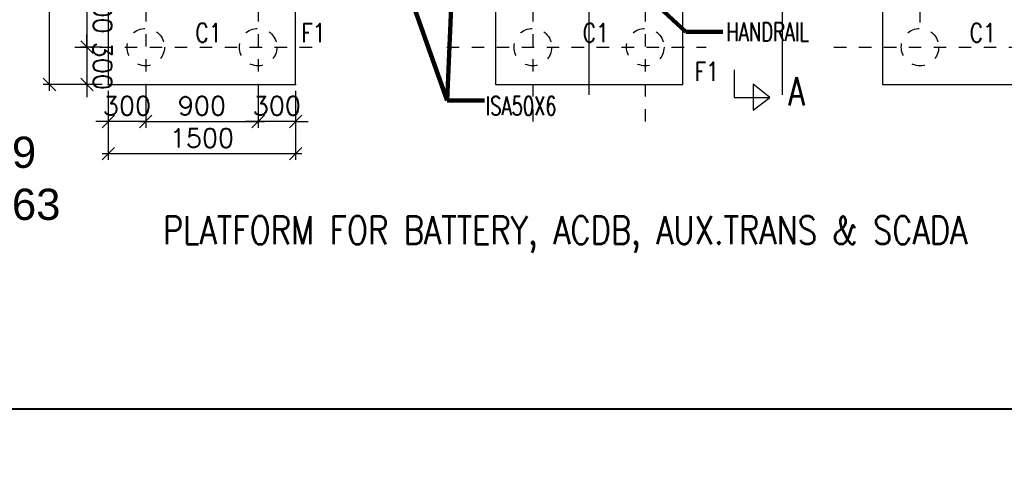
# Model space of a CAD drawing. Header units: inches. Extents: x 727810 to 1461440, y 2714588 to 5435005.
# Tile 216 of 233: x 729972.63 to 729980.51, y 2716172.64 to 2716176.25. Entities that reach past the tile are written whole.
import ezdxf

# ---------------------------------------------------------------- set-up
doc = ezdxf.new("R2010")
doc.units = ezdxf.units.IN
doc.header["$MEASUREMENT"] = 0
doc.linetypes.add('DIVIDEX2', pattern=[2.5, 1, -0.5, 0, -0.5, 0, -0.5])
doc.linetypes.add('HIDDEN', pattern=[0.375, 0.25, -0.125])
doc.layers.add('AM_5', color=3, linetype='Continuous', lineweight=15)
for name, color, linetype in [('DETAILS', 7, 'Continuous'), ('Inverter Room', 7, 'Continuous'), ('SCB', 7, 'Continuous')]:
    doc.layers.add(name, color=color, linetype=linetype)
doc.styles.add('RANJAN', font='romans.shx', dxfattribs={"width": 0.75})
doc.styles.add('ROMANS', font='ROMANS.shx', dxfattribs={"height": 10})
doc.styles.get("Standard").update_dxf_attribs({"font": 'arial.ttf'})
doc.dimstyles.new('DIM-', dxfattribs={"dimscale": 0, "dimtxt": 0.15, "dimasz": 0.15, "dimexe": 0, "dimexo": 0, "dimgap": 0.15, "dimtad": 1, "dimdec": 0, "dimlfac": 1000, "dimzin": 0, "dimdsep": 46, "dimtxsty": 'ROMANS', "dimblk": 'OBLIQUE', "dimcen": 0, "dimclrd": 6, "dimclre": 6, "dimclrt": 3, "dimadec": 0, "dimazin": 0, "dimtfac": 1, "dimtdec": 0, "dimtmove": 2, "dimatfit": 3, "dimfxl": 1, "dimtolj": 1, "dimtzin": 0, "dimarcsym": 2})
doc.dimstyles.new('ROMANS$0', dxfattribs={"dimscale": 100, "dimtxt": 100, "dimasz": 1, "dimexe": 0.5, "dimexo": 0.5, "dimgap": 0.5, "dimtad": 1, "dimdec": 0, "dimrnd": 5, "dimdsep": 46, "dimtxsty": 'ROMANS', "dimblk": 'OBLIQUE', "dimcen": 1, "dimdle": 0.5, "dimclrd": 6, "dimclre": 6, "dimclrt": 3, "dimadec": 0, "dimazin": 0, "dimtfac": 1, "dimtdec": 0, "dimtix": 1, "dimtmove": 0, "dimatfit": 3, "dimldrblk": 'OBLIQUE', "dimfxl": 1, "dimtolj": 1, "dimtzin": 0, "dimarcsym": 0})
doc.dimstyles.new('ROMANS$7', dxfattribs={"dimscale": 100, "dimtxt": 2.5, "dimasz": 2, "dimexe": 20, "dimexo": 20, "dimgap": 0.5, "dimtad": 1, "dimdec": 0, "dimrnd": 5, "dimzin": 0, "dimdsep": 46, "dimtxsty": 'ROMANS', "dimcen": 0.09, "dimdle": 20, "dimclrd": 256, "dimclre": 256, "dimclrt": 3, "dimadec": 0, "dimazin": 0, "dimtfac": 20, "dimtdec": 0, "dimtix": 1, "dimtmove": 2, "dimatfit": 3, "dimfxl": 1, "dimtolj": 1, "dimtzin": 0, "dimarcsym": 0})

# ---------------------------------------------------------------- blocks, each defined once
blk = doc.blocks.new('_Oblique')
at = {"color": 0, "linetype": 'ByBlock', "lineweight": -2}
blk.add_line((-0.5, -0.5), (0.5, 0.5), dxfattribs=at)
blk = doc.blocks.new('*D76')
at = {"layer": 'Inverter Room', "color": 6, "lineweight": -2, "ltscale": 0.5, "transparency": 16777216}
for p, q in [((2103718.5, -2332765.3), (2103718.5, -2331165.3)), ((2103215.3, -2331215.3), (2103768.5, -2331215.3)), ((2103215.3, -2332715.3), (2103768.5, -2332715.3))]:
    blk.add_line(p, q, dxfattribs=at)
at = {"layer": 'Inverter Room', "color": 0, "ltscale": 0.5, "transparency": 16777216}
for p in [(2103165.3, -2331215.3), (2103718.5, -2331215.3), (2103165.3, -2332715.3)]:
    blk.add_point(p, dxfattribs=at)
at = {"layer": 'Inverter Room', "color": 6, "lineweight": -2, "ltscale": 0.5, "transparency": 16777216, "xscale": 100, "yscale": 100, "zscale": 100}
for p, rotation in [((2103718.5, -2331215.3), 90), ((2103718.5, -2332715.3), 270)]:
    blk.add_blockref('_Oblique', p, dxfattribs=dict(at, rotation=rotation))
at = {"layer": 'Inverter Room', "color": 3, "ltscale": 0.5, "transparency": 16777216, "insert": (2103593.5, -2331965.3), "char_height": 150, "attachment_point": 5, "rotation": 90, "style": 'ROMANS'}
blk.add_mtext('\\A1;1500', dxfattribs=at)
blk = doc.blocks.new('*D77')
at = {"layer": 'DETAILS', "color": 6, "lineweight": -2, "ltscale": 0.5, "transparency": 16777216}
for p, q in [((2101365.3, -2332765.3), (2101365.3, -2333235.6)), ((2103165.3, -2332765.3), (2103165.3, -2333235.6)), ((2103215.3, -2333185.6), (2101315.3, -2333185.6))]:
    blk.add_line(p, q, dxfattribs=at)
at = {"layer": 'Inverter Room', "color": 0, "ltscale": 0.5, "transparency": 16777216}
for p in [(2101365.3, -2332715.3), (2103165.3, -2332715.3), (2101365.3, -2333185.6)]:
    blk.add_point(p, dxfattribs=at)
at = {"layer": 'DETAILS', "color": 6, "lineweight": -2, "ltscale": 0.5, "transparency": 16777216, "xscale": 100, "yscale": 100, "zscale": 100, "rotation": 180}
blk.add_blockref('_Oblique', (2101365.3, -2333185.6), dxfattribs=at)
at = {"layer": 'DETAILS', "color": 6, "lineweight": -2, "ltscale": 0.5, "transparency": 16777216, "xscale": 100, "yscale": 100, "zscale": 100}
blk.add_blockref('_Oblique', (2103165.3, -2333185.6), dxfattribs=at)
at = {"layer": 'DETAILS', "color": 3, "ltscale": 0.5, "transparency": 16777216, "insert": (2102265.3, -2333060.6), "char_height": 150, "attachment_point": 5, "style": 'ROMANS', "bg_fill": 3, "box_fill_scale": 1.25, "bg_fill_color": 256, "bg_fill_true_color": 13158600, "bg_fill_transparency": 0}
blk.add_mtext('\\A1;1800', dxfattribs=at)
blk = doc.blocks.new('*D78')
at = {"layer": 'Inverter Room', "color": 6, "lineweight": -2, "ltscale": 0.5, "transparency": 16777216}
for p, q in [((2102265.3, -2332858.3), (2102265.3, -2332836.1)), ((2102865.3, -2332858.3), (2102865.3, -2332836.1)), ((2102215.3, -2332886.1), (2102915.3, -2332886.1))]:
    blk.add_line(p, q, dxfattribs=at)
at = {"layer": 'Inverter Room', "color": 0, "ltscale": 0.5, "transparency": 16777216}
for p in [(2102265.3, -2332908.3), (2102865.3, -2332886.1), (2102865.3, -2332908.3)]:
    blk.add_point(p, dxfattribs=at)
at = {"layer": 'Inverter Room', "color": 6, "lineweight": -2, "ltscale": 0.5, "transparency": 16777216, "xscale": 100, "yscale": 100, "zscale": 100, "rotation": 180}
blk.add_blockref('_Oblique', (2102265.3, -2332886.1), dxfattribs=at)
at = {"layer": 'Inverter Room', "color": 6, "lineweight": -2, "ltscale": 0.5, "transparency": 16777216, "xscale": 100, "yscale": 100, "zscale": 100}
blk.add_blockref('_Oblique', (2102865.3, -2332886.1), dxfattribs=at)
at = {"layer": 'Inverter Room', "color": 3, "ltscale": 0.5, "transparency": 16777216, "insert": (2102565.3, -2332761.1), "char_height": 150, "attachment_point": 5, "style": 'ROMANS'}
blk.add_mtext('\\A1;600', dxfattribs=at)
blk = doc.blocks.new('*D79')
at = {"layer": 'Inverter Room', "color": 6, "lineweight": -2, "ltscale": 0.5, "transparency": 16777216}
for p, q in [((2103460.5, -2332415.3), (2103460.5, -2332315.3)), ((2103215.3, -2332415.3), (2103510.5, -2332415.3)), ((2103460.5, -2332415.3), (2103460.5, -2332715.3)), ((2103215.3, -2332715.3), (2103510.5, -2332715.3)), ((2103460.5, -2332715.3), (2103460.5, -2332815.3))]:
    blk.add_line(p, q, dxfattribs=at)
at = {"layer": 'Inverter Room', "color": 0, "ltscale": 0.5, "transparency": 16777216}
for p in [(2103165.3, -2332415.3), (2103165.3, -2332715.3), (2103460.5, -2332715.3)]:
    blk.add_point(p, dxfattribs=at)
at = {"layer": 'Inverter Room', "color": 6, "lineweight": -2, "ltscale": 0.5, "transparency": 16777216, "xscale": 100, "yscale": 100, "zscale": 100}
for p, rotation in [((2103460.5, -2332415.3), 270), ((2103460.5, -2332715.3), 90)]:
    blk.add_blockref('_Oblique', p, dxfattribs=dict(at, rotation=rotation))
at = {"layer": 'Inverter Room', "color": 3, "ltscale": 0.5, "transparency": 16777216, "insert": (2103335.5, -2332565.3), "char_height": 150, "attachment_point": 5, "rotation": 90, "style": 'ROMANS'}
blk.add_mtext('\\A1;300', dxfattribs=at)
blk = doc.blocks.new('*D92')
at = {"layer": 'Inverter Room', "color": 6, "lineweight": -2, "ltscale": 0.5, "transparency": 16777216}
for p, q in [((2102865.3, -2332765.3), (2102865.3, -2332936.1)), ((2103165.3, -2332765.3), (2103165.3, -2332936.1)), ((2102865.3, -2332886.1), (2102765.3, -2332886.1)), ((2102865.3, -2332886.1), (2103165.3, -2332886.1)), ((2103165.3, -2332886.1), (2103265.3, -2332886.1))]:
    blk.add_line(p, q, dxfattribs=at)
at = {"layer": 'Inverter Room', "color": 0, "ltscale": 0.5, "transparency": 16777216}
for p in [(2102865.3, -2332715.3), (2103165.3, -2332715.3), (2103165.3, -2332886.1)]:
    blk.add_point(p, dxfattribs=at)
at = {"layer": 'Inverter Room', "color": 6, "lineweight": -2, "ltscale": 0.5, "transparency": 16777216, "xscale": 100, "yscale": 100, "zscale": 100}
blk.add_blockref('_Oblique', (2102865.3, -2332886.1), dxfattribs=at)
at = {"layer": 'Inverter Room', "color": 6, "lineweight": -2, "ltscale": 0.5, "transparency": 16777216, "xscale": 100, "yscale": 100, "zscale": 100, "rotation": 180}
blk.add_blockref('_Oblique', (2103165.3, -2332886.1), dxfattribs=at)
at = {"layer": 'Inverter Room', "color": 3, "ltscale": 0.5, "transparency": 16777216, "insert": (2103015.3, -2332761.1), "char_height": 150, "attachment_point": 5, "style": 'ROMANS'}
blk.add_mtext('\\A1;300', dxfattribs=at)
blk = doc.blocks.new('*D81')
at = {"layer": 'AM_5', "color": 6, "lineweight": -2, "transparency": 16777216}
for p, q in [((2103215.3, -2331515.3), (2103510.5, -2331515.3)), ((2103460.5, -2332465.3), (2103460.5, -2331465.3)), ((2103215.3, -2332415.3), (2103510.5, -2332415.3))]:
    blk.add_line(p, q, dxfattribs=at)
at = {"layer": 'Inverter Room', "color": 0, "transparency": 16777216}
for p in [(2103165.3, -2331515.3), (2103460.5, -2331515.3), (2103165.3, -2332415.3)]:
    blk.add_point(p, dxfattribs=at)
at = {"layer": 'AM_5', "color": 6, "lineweight": -2, "transparency": 16777216, "xscale": 100, "yscale": 100, "zscale": 100}
for p, rotation in [((2103460.5, -2331515.3), 90), ((2103460.5, -2332415.3), 270)]:
    blk.add_blockref('_Oblique', p, dxfattribs=dict(at, rotation=rotation))
at = {"layer": 'AM_5', "color": 3, "transparency": 16777216, "insert": (2103335.5, -2331965.3), "char_height": 150, "attachment_point": 5, "rotation": 90, "style": 'ROMANS', "bg_fill": 3, "box_fill_scale": 1.25, "bg_fill_color": 256, "bg_fill_true_color": 13158600, "bg_fill_transparency": 0}
blk.add_mtext('\\A1;900', dxfattribs=at)
blk = doc.blocks.new('*D82')
at = {"layer": 'Inverter Room', "color": 6, "lineweight": -2, "ltscale": 0.5, "transparency": 16777216}
for p, q in [((2103460.5, -2331215.3), (2103460.5, -2331115.3)), ((2103215.3, -2331215.3), (2103510.5, -2331215.3)), ((2103460.5, -2331215.3), (2103460.5, -2331515.3)), ((2103215.3, -2331515.3), (2103510.5, -2331515.3)), ((2103460.5, -2331515.3), (2103460.5, -2331615.3))]:
    blk.add_line(p, q, dxfattribs=at)
at = {"layer": 'Inverter Room', "color": 0, "ltscale": 0.5, "transparency": 16777216}
for p in [(2103165.3, -2331215.3), (2103165.3, -2331515.3), (2103460.5, -2331515.3)]:
    blk.add_point(p, dxfattribs=at)
at = {"layer": 'Inverter Room', "color": 6, "lineweight": -2, "ltscale": 0.5, "transparency": 16777216, "xscale": 100, "yscale": 100, "zscale": 100}
for p, rotation in [((2103460.5, -2331215.3), 270), ((2103460.5, -2331515.3), 90)]:
    blk.add_blockref('_Oblique', p, dxfattribs=dict(at, rotation=rotation))
at = {"layer": 'Inverter Room', "color": 3, "ltscale": 0.5, "transparency": 16777216, "insert": (2103335.5, -2331365.3), "char_height": 150, "attachment_point": 5, "rotation": 90, "style": 'ROMANS'}
blk.add_mtext('\\A1;300', dxfattribs=at)
blk = doc.blocks.new('bhcbhb')
at = {"layer": 'DETAILS', "linetype": 'DIVIDEX2', "ltscale": 0.5}
for p, q in [((2102865.3, -2326904.8), (2102865.3, -2324828.8)), ((2102669.2, -2326215.3), (2100567.2, -2326215.3)), ((2102865.3, -2330004.8), (2102865.3, -2327928.8)), ((2101361.4, -2328415.3), (2103463.4, -2328415.3)), ((2101361.4, -2329315.3), (2103463.4, -2329315.3)), ((2101361.4, -2331515.3), (2103547.7, -2331515.3)), ((2101361.4, -2332415.3), (2103547.7, -2332415.3))]:
    blk.add_line(p, q, dxfattribs=at)
at = {"layer": 'Inverter Room', "ltscale": 2}
for p, q in [((2103247.8, -2327315.3), (2096632.7, -2327315.3)), ((2103247.8, -2328865.3), (2099265.3, -2328865.3))]:
    blk.add_line(p, q, dxfattribs=at)
at = {"layer": 'Inverter Room', "color": 4, "ltscale": 0.5}
for points in [[(2101365.3, -2325015.3), (2101365.3, -2326515.3), (2103165.3, -2326515.3), (2103165.3, -2325015.3)], [(2101365.3, -2328115.3), (2101365.3, -2329615.3), (2103165.3, -2329615.3), (2103165.3, -2328115.3)]]:
    blk.add_lwpolyline(points, close=True, dxfattribs=at)
at = {"layer": 'Inverter Room', "color": 4, "linetype": 'Continuous'}
blk.add_lwpolyline([(2103048.3, -2327703.1), (2103268.3, -2327703.1), (2103268.3, -2327417.8), (2103162.7, -2327551.6), (2103370.5, -2327551.6), (2103268.3, -2327417.8)], dxfattribs=at)
at = {"layer": 'Inverter Room', "color": 8, "linetype": 'HIDDEN', "ltscale": 2}
for centre in [(2102865.3, -2326215.3), (2102865.3, -2328415.3), (2102865.3, -2329315.3), (2102865.3, -2331515.3), (2102865.3, -2332415.3)]:
    blk.add_circle(centre, 150, dxfattribs=at)
at = {"layer": 'Inverter Room', "color": 3, "linetype": 'Continuous', "style": 'ROMANS', "width": 0.8}
for s, p in [('C1', (2102825.7, -2325817.8)), ('F1', (2103135.5, -2328021.6)), ('C1', (2102825.7, -2328917.8)), ('F1', (2102825.7, -2331170.8)), ('C1', (2102825.7, -2332017.8))]:
    blk.add_text(s, height=150, rotation=90, dxfattribs=at).set_placement(p)
at = {"layer": 'Inverter Room', "color": 3, "style": 'ROMANS', "width": 0.7}
for s, p in [('HANDRAIL', (2102818.3, -2327766.3)), ('ISA50X6', (2103411.2, -2329692.8))]:
    blk.add_text(s, height=150, rotation=90, dxfattribs=at).set_placement(p)
at = {"layer": 'Inverter Room', "color": 2, "linetype": 'Continuous', "ltscale": 0.6, "style": 'RANJAN', "width": 0.75}
blk.add_text('A', height=225, rotation=90, dxfattribs=at).set_placement((2103332.3, -2327269.6))
at = {"layer": 'Inverter Room', "ltscale": 0.5}
dim = blk.add_linear_dim(base=(2103718.5, -2331215.3), p1=(2103165.3, -2332715.3), p2=(2103165.3, -2331215.3), angle=90, dimstyle='ROMANS$0', override={"dimtxt": 150, "dimfxl": 0.75, "dimarcsym": 1}, dxfattribs=at)
dim.commit()
dim.dimension.update_dxf_attribs({"geometry": '*D76', "text_midpoint": (2103593.5, -2331965.3)})
at = {"layer": 'Inverter Room'}
for points in [[(2102346.4, -2328518.2), (2102741.7, -2328091), (2102741.7, -2327793)], [(2102349.6, -2330336.9), (2103291.6, -2330001.8), (2103291.6, -2329703.9)], [(2102175.8, -2329954.2), (2103291.6, -2330001.8)]]:
    blk.add_leader(points, dimstyle='DIM-', override={"dimscale": 50, "dimtxt": 2.5, "dimasz": 2.3, "dimexe": 1, "dimexo": 1, "dimgap": 0.5, "dimtad": 0, "dimdle": 1, "dimlwd": 65535, "dimlwe": 65535}, dxfattribs=at)
at = {"layer": 'DETAILS', "ltscale": 0.5}
dim = blk.add_linear_dim(base=(2101365.3, -2333185.6), p1=(2103165.3, -2332715.3), p2=(2101365.3, -2332715.3), angle=180, dimstyle='ROMANS$0', override={"dimtxt": 150, "dimtfill": 1, "dimarcsym": 1}, dxfattribs=at)
dim.commit()
dim.dimension.update_dxf_attribs({"geometry": '*D77', "text_midpoint": (2102265.3, -2333060.6)})
at = {"layer": 'DETAILS', "linetype": 'DIVIDEX2', "ltscale": 0.5}
blk.add_line((2102865.3, -2332983.2), (2102865.3, -2331028.8), dxfattribs=at)
at = {"layer": 'Inverter Room', "color": 4, "ltscale": 0.5}
blk.add_lwpolyline([(2101365.3, -2331215.3), (2101365.3, -2332715.3), (2103165.3, -2332715.3), (2103165.3, -2331215.3)], close=True, dxfattribs=at)
at = {"layer": 'Inverter Room', "ltscale": 0.5}
for base, p1, p2, angle, picture, middle in [((2103460.5, -2332715.3), (2103165.3, -2332415.3), (2103165.3, -2332715.3), 90, '*D79', (2103335.5, -2332565.3)), ((2102865.3, -2332886.1), (2102265.3, -2332908.3), (2102865.3, -2332908.3), 180, '*D78', (2102565.3, -2332761.1)), ((2103165.3, -2332886.1), (2102865.3, -2332715.3), (2103165.3, -2332715.3), 180, '*D92', (2103015.3, -2332761.1))]:
    dim = blk.add_linear_dim(base=base, p1=p1, p2=p2, angle=angle, dimstyle='ROMANS$0', override={"dimtxt": 150, "dimfxl": 0.75, "dimarcsym": 1}, dxfattribs=at)
    dim.commit()
    dim.dimension.update_dxf_attribs({"geometry": picture, "text_midpoint": middle})
at = {"layer": 'AM_5'}
dim = blk.add_linear_dim(base=(2103460.5, -2331515.3), p1=(2103165.3, -2332415.3), p2=(2103165.3, -2331515.3), angle=90, dimstyle='ROMANS$0', override={"dimtxt": 150, "dimpost": '', "dimtfill": 1, "dimarcsym": 1}, dxfattribs=at)
dim.commit()
dim.dimension.update_dxf_attribs({"geometry": '*D81', "text_midpoint": (2103335.5, -2331965.3)})
at = {"layer": 'Inverter Room', "ltscale": 0.5}
dim = blk.add_linear_dim(base=(2103460.5, -2331515.3), p1=(2103165.3, -2331215.3), p2=(2103165.3, -2331515.3), angle=90, dimstyle='ROMANS$0', override={"dimtxt": 150, "dimfxl": 0.75, "dimarcsym": 1}, dxfattribs=at)
dim.commit()
dim.dimension.update_dxf_attribs({"geometry": '*D82', "text_midpoint": (2103335.5, -2331365.3)})

msp = doc.modelspace()

# ---------------------------------------------------------------- linework, layer by layer
at = {"color": 3, "lineweight": 40}
msp.add_line((730007.01999, 2716173.13181, -0.148), (729967.37425, 2716173.13181, -0.148), dxfattribs=at)

# ---------------------------------------------------------------- block references
at = {"layer": 'DETAILS', "xscale": 0.001, "yscale": 0.001, "zscale": 0.001, "rotation": 270}
msp.add_blockref('bhcbhb', (732306.0515, 2718278.89808), dxfattribs=at)

# ---------------------------------------------------------------- texts
at = {"layer": 'Inverter Room', "color": 2, "linetype": 'Continuous', "style": 'ROMANS', "width": 0.8}
msp.add_text('PLATFORM FOR BATTERY, ACDB, AUX.TRANS & SCADA', height=0.225, dxfattribs=at).set_placement((729973.77346, 2716174.45325))

# ---------------------------------------------------------------- next in the draw order: texts
at = {"layer": 'SCB', "color": 3, "lineweight": 40, "insert": (729970.4774, 2716175.31563), "char_height": 0.25, "width": 2.9534249, "attachment_point": 1}
msp.add_mtext('X = 729974.09     Y = 2716176.63', dxfattribs=at)
msp.add_mtext('X = 729974.09     Y = 2716176.63', dxfattribs=at)

# ---------------------------------------------------------------- next in the draw order: leaders
at = {"layer": 'Inverter Room', "ltscale": 0.5}
for points in [[(729921.17402, 2716084.59473, 0.21928), (729921.65334, 2716084.93742, 0.21928), (729921.85725, 2716084.93742, 0.21928)], [(729988.68615, 2716189.53275), (729988.44543, 2716188.54975), (729987.87883, 2716188.5574)]]:
    msp.add_leader(points, dimstyle='ROMANS$7', override={"dimtxt": 150, "dimgap": 0.5, "dimtad": 0, "dimtfill": 1, "dimarcsym": 1}, dxfattribs=at)

doc.saveas('drawing.dxf')
